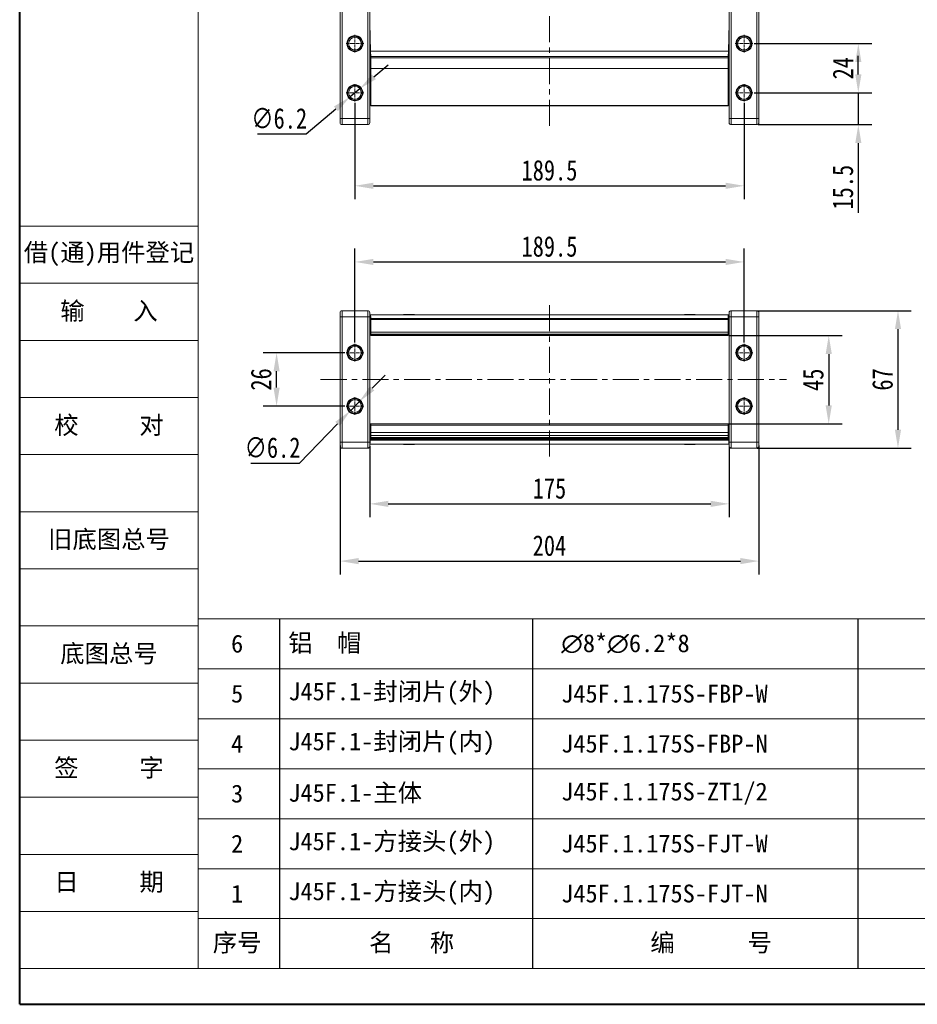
# Model space of a CAD drawing. Header units: millimetres. Extents: x 1995 to 3465, y 709 to 1742.
# Tile 1 of 45: x 1995 to 2432, y 709 to 1189. Entities that reach past the tile are written whole.
import ezdxf

# ---------------------------------------------------------------- set-up
doc = ezdxf.new("R2010")
doc.units = ezdxf.units.MM
doc.linetypes.add('CENTER', pattern=[0.6, 0.375, -0.075, 0.075, -0.075])
doc.linetypes.add('CENTERX2', pattern=[20.32, 12.7, -2.54, 2.54, -2.54])
doc.layers.add('标注线', color=7, linetype='Continuous', lineweight=15)
doc.styles.get("Standard").update_dxf_attribs({"font": '仿宋_GB2312.ttf', "width": 0.8})
doc.styles.add('样式 3.5', font='仿宋_GB2312.ttf')
doc.styles.add('样式 6', font='仿宋_GB2312.ttf')
doc.dimstyles.new('ISO-45.1', dxfattribs={"dimtxt": 10, "dimasz": 9, "dimexe": 6.5, "dimexo": 0.625, "dimgap": 2.5, "dimtad": 1, "dimtoh": 1, "dimdsep": 46, "dimtxsty": 'Standard', "dimcen": 2.5, "dimadec": 0, "dimazin": 0, "dimtfac": 1, "dimtmove": 0, "dimatfit": 3, "dimfxl": 0, "dimarcsym": 0})
doc.dimstyles.new('副本 ISO-45.1', dxfattribs={"dimtxt": 10, "dimasz": 9, "dimexe": 6.5, "dimexo": 0.625, "dimgap": 2.5, "dimtad": 1, "dimdsep": 46, "dimtxsty": 'Standard', "dimcen": 2.5, "dimadec": 0, "dimazin": 0, "dimtfac": 1, "dimtmove": 0, "dimatfit": 3, "dimfxl": 0, "dimarcsym": 0})

# ---------------------------------------------------------------- blocks, each defined once
blk = doc.blocks.new('*D2281')
at = {"color": 0, "lineweight": -2}
for p, q in [((2158.48, 1031.3), (2158.48, 1077.13)), ((2347.98, 1031.3), (2347.98, 1077.13)), ((2167.48, 1070.63), (2338.98, 1070.63))]:
    blk.add_line(p, q, dxfattribs=at)
at = {"color": 0, "lineweight": 9}
for points in [[(2167.48, 1072.13), (2167.48, 1069.13), (2158.48, 1070.63)], [(2338.98, 1072.13), (2338.98, 1069.13), (2347.98, 1070.63)]]:
    blk.add_solid(points, dxfattribs=at)
at = {"layer": 'Defpoints', "color": 0, "lineweight": 9}
for p in [(2347.98, 1070.63), (2158.48, 1030.67), (2347.98, 1030.67)]:
    blk.add_point(p, dxfattribs=at)
at = {"color": 0, "lineweight": 9, "insert": (2253.23, 1078.13), "char_height": 10, "attachment_point": 5}
blk.add_mtext('189.5', dxfattribs=at)
blk = doc.blocks.new('*D2282')
at = {"color": 0, "lineweight": -2}
for p, q in [((2158.48, 1148.11), (2158.48, 1101.22)), ((2347.98, 1148.11), (2347.98, 1101.22)), ((2167.48, 1107.72), (2338.98, 1107.72))]:
    blk.add_line(p, q, dxfattribs=at)
at = {"color": 0, "lineweight": 9}
for points in [[(2167.48, 1109.22), (2167.48, 1106.22), (2158.48, 1107.72)], [(2338.98, 1109.22), (2338.98, 1106.22), (2347.98, 1107.72)]]:
    blk.add_solid(points, dxfattribs=at)
at = {"layer": 'Defpoints', "color": 0, "lineweight": 9}
for p in [(2158.48, 1148.73), (2347.98, 1148.73), (2347.98, 1107.72)]:
    blk.add_point(p, dxfattribs=at)
at = {"color": 0, "lineweight": 9, "insert": (2253.23, 1115.22), "char_height": 10, "attachment_point": 5}
blk.add_mtext('189.5', dxfattribs=at)
blk = doc.blocks.new('*D2283')
at = {"color": 0, "lineweight": -2}
for p, q in [((2403.64, 1162.02), (2403.64, 1171.02)), ((2352.89, 1153.02), (2410.14, 1153.02)), ((2403.64, 1153.02), (2403.64, 1137.52)), ((2354.85, 1137.52), (2410.14, 1137.52)), ((2403.64, 1128.52), (2403.64, 1094.55))]:
    blk.add_line(p, q, dxfattribs=at)
at = {"color": 0, "lineweight": 9}
for points in [[(2402.14, 1162.02), (2405.14, 1162.02), (2403.64, 1153.02)], [(2402.14, 1128.52), (2405.14, 1128.52), (2403.64, 1137.52)]]:
    blk.add_solid(points, dxfattribs=at)
at = {"layer": 'Defpoints', "color": 0, "lineweight": 9}
for p in [(2352.27, 1153.02), (2354.23, 1137.52), (2403.64, 1137.52)]:
    blk.add_point(p, dxfattribs=at)
at = {"color": 0, "lineweight": 9, "insert": (2396.14, 1107.04), "char_height": 10, "attachment_point": 5, "rotation": 90}
blk.add_mtext('15.5', dxfattribs=at)
blk = doc.blocks.new('*D2284')
at = {"color": 0, "lineweight": -2}
for p, q in [((2352.89, 1177.02), (2410.14, 1177.02)), ((2403.64, 1162.02), (2403.64, 1168.02)), ((2352.89, 1153.02), (2410.14, 1153.02))]:
    blk.add_line(p, q, dxfattribs=at)
at = {"color": 0, "lineweight": 9}
for points in [[(2402.14, 1168.02), (2405.14, 1168.02), (2403.64, 1177.02)], [(2402.14, 1162.02), (2405.14, 1162.02), (2403.64, 1153.02)]]:
    blk.add_solid(points, dxfattribs=at)
at = {"layer": 'Defpoints', "color": 0, "lineweight": 9}
for p in [(2352.27, 1177.02), (2403.64, 1177.02), (2352.27, 1153.02)]:
    blk.add_point(p, dxfattribs=at)
at = {"color": 0, "lineweight": 9, "insert": (2396.14, 1165.02), "char_height": 10, "attachment_point": 5, "rotation": 90}
blk.add_mtext('24', dxfattribs=at)
blk = doc.blocks.new('*D2285')
at = {"color": 0, "lineweight": -2}
for p, q in [((2340.9, 1034.77), (2395.73, 1034.77)), ((2389.23, 1025.77), (2389.23, 1000.68)), ((2340.99, 991.68), (2395.73, 991.68))]:
    blk.add_line(p, q, dxfattribs=at)
at = {"color": 0, "lineweight": 9}
for points in [[(2387.73, 1025.77), (2390.73, 1025.77), (2389.23, 1034.77)], [(2387.73, 1000.68), (2390.73, 1000.68), (2389.23, 991.68)]]:
    blk.add_solid(points, dxfattribs=at)
at = {"layer": 'Defpoints', "color": 0, "lineweight": 9}
for p in [(2340.28, 1034.77), (2340.37, 991.68), (2389.23, 991.68)]:
    blk.add_point(p, dxfattribs=at)
at = {"color": 0, "lineweight": 9, "insert": (2381.73, 1013.22), "char_height": 10, "attachment_point": 5, "rotation": 90}
blk.add_mtext('45', dxfattribs=at)
blk = doc.blocks.new('*D2286')
at = {"color": 0, "lineweight": -2}
for p, q in [((2354.42, 1046.88), (2429.45, 1046.88)), ((2422.95, 1037.88), (2422.95, 988.88)), ((2354.42, 979.88), (2429.45, 979.88))]:
    blk.add_line(p, q, dxfattribs=at)
at = {"color": 0, "lineweight": 9}
for points in [[(2421.45, 1037.88), (2424.45, 1037.88), (2422.95, 1046.88)], [(2421.45, 988.88), (2424.45, 988.88), (2422.95, 979.88)]]:
    blk.add_solid(points, dxfattribs=at)
at = {"layer": 'Defpoints', "color": 0, "lineweight": 9}
for p in [(2353.79, 1046.88), (2353.79, 979.88), (2422.95, 979.88)]:
    blk.add_point(p, dxfattribs=at)
at = {"color": 0, "lineweight": 9, "insert": (2415.45, 1013.38), "char_height": 10, "attachment_point": 5, "rotation": 90}
blk.add_mtext('67', dxfattribs=at)
blk = doc.blocks.new('*D2287')
at = {"color": 0, "lineweight": -2}
for p, q in [((2165.73, 980.86), (2165.73, 946.25)), ((2340.73, 980.6), (2340.73, 946.25)), ((2174.73, 952.75), (2331.73, 952.75))]:
    blk.add_line(p, q, dxfattribs=at)
at = {"color": 0, "lineweight": 9}
for points in [[(2174.73, 954.25), (2174.73, 951.25), (2165.73, 952.75)], [(2331.73, 954.25), (2331.73, 951.25), (2340.73, 952.75)]]:
    blk.add_solid(points, dxfattribs=at)
at = {"layer": 'Defpoints', "color": 0, "lineweight": 9}
for p in [(2165.73, 981.49), (2340.73, 981.22), (2340.73, 952.75)]:
    blk.add_point(p, dxfattribs=at)
at = {"color": 0, "lineweight": 9, "insert": (2253.23, 960.25), "char_height": 10, "attachment_point": 5}
blk.add_mtext('175', dxfattribs=at)
blk = doc.blocks.new('*D2288')
at = {"color": 0, "lineweight": -2}
for p, q in [((2151.23, 981.26), (2151.23, 918.37)), ((2355.23, 981.26), (2355.23, 918.37)), ((2160.23, 924.87), (2346.23, 924.87))]:
    blk.add_line(p, q, dxfattribs=at)
at = {"color": 0, "lineweight": 9}
for points in [[(2160.23, 926.37), (2160.23, 923.37), (2151.23, 924.87)], [(2346.23, 926.37), (2346.23, 923.37), (2355.23, 924.87)]]:
    blk.add_solid(points, dxfattribs=at)
at = {"layer": 'Defpoints', "color": 0, "lineweight": 9}
for p in [(2151.23, 981.88), (2355.23, 981.88), (2355.23, 924.87)]:
    blk.add_point(p, dxfattribs=at)
at = {"color": 0, "lineweight": 9, "insert": (2253.23, 932.37), "char_height": 10, "attachment_point": 5}
blk.add_mtext('204', dxfattribs=at)
blk = doc.blocks.new('*D2289')
at = {"color": 0, "lineweight": -2}
for p, q in [((2153.56, 1026.38), (2113.83, 1026.38)), ((2120.33, 1009.38), (2120.33, 1017.38)), ((2153.56, 1000.38), (2113.83, 1000.38))]:
    blk.add_line(p, q, dxfattribs=at)
at = {"color": 0, "lineweight": 9}
for points in [[(2118.83, 1017.38), (2121.83, 1017.38), (2120.33, 1026.38)], [(2118.83, 1009.38), (2121.83, 1009.38), (2120.33, 1000.38)]]:
    blk.add_solid(points, dxfattribs=at)
at = {"layer": 'Defpoints', "color": 0, "lineweight": 9}
for p in [(2120.33, 1026.38), (2154.19, 1026.38), (2154.19, 1000.38)]:
    blk.add_point(p, dxfattribs=at)
at = {"color": 0, "lineweight": 9, "insert": (2112.83, 1013.38), "char_height": 10, "attachment_point": 5, "rotation": 90}
blk.add_mtext('26', dxfattribs=at)
blk = doc.blocks.new('*D2305')
at = {"color": 0, "lineweight": -2}
for p, q in [((2167.73, 1160.82), (2174.61, 1166.62)), ((2160.85, 1155.02), (2156.1, 1151.03)), ((2134.69, 1132.99), (2149.22, 1145.23)), ((2110.99, 1132.99), (2134.69, 1132.99))]:
    blk.add_line(p, q, dxfattribs=at)
at = {"color": 0, "lineweight": 9}
for points in [[(2166.76, 1161.97), (2168.7, 1159.67), (2160.85, 1155.02)], [(2148.25, 1146.38), (2150.19, 1144.08), (2156.1, 1151.03)]]:
    blk.add_solid(points, dxfattribs=at)
at = {"layer": 'Defpoints', "color": 0, "lineweight": 9}
for p in [(2160.85, 1155.02), (2156.1, 1151.03)]:
    blk.add_point(p, dxfattribs=at)
at = {"color": 0, "lineweight": 9, "insert": (2121.59, 1140.49), "char_height": 10, "attachment_point": 5}
blk.add_mtext('∅6.2', dxfattribs=at)
blk = doc.blocks.new('*D2306')
at = {"color": 0, "lineweight": -2}
for p, q in [((2166.91, 1009.06), (2173.19, 1015.51)), ((2160.64, 1002.61), (2156.31, 998.16)), ((2131.45, 972.6), (2150.04, 991.71)), ((2107.75, 972.6), (2131.45, 972.6))]:
    blk.add_line(p, q, dxfattribs=at)
at = {"color": 0, "lineweight": 9}
for points in [[(2165.84, 1010.1), (2167.99, 1008.01), (2160.64, 1002.61)], [(2148.96, 992.76), (2151.11, 990.66), (2156.31, 998.16)]]:
    blk.add_solid(points, dxfattribs=at)
at = {"layer": 'Defpoints', "color": 0, "lineweight": 9}
for p in [(2156.31, 998.16), (2160.64, 1002.61)]:
    blk.add_point(p, dxfattribs=at)
at = {"color": 0, "lineweight": 9, "insert": (2118.35, 980.1), "char_height": 10, "attachment_point": 5}
blk.add_mtext('∅6.2', dxfattribs=at)

msp = doc.modelspace()

# ---------------------------------------------------------------- linework, layer by layer
at = {"color": 7, "lineweight": 40}
for q in [(1995.234, 1741.94), (3456.062, 708.926)]:
    msp.add_line((1995.234, 708.926), q, dxfattribs=at)
at = {"color": 7, "lineweight": 13}
for q in [(2082.188, 1724.549), (2812.602, 726.317)]:
    msp.add_line((2082.188, 726.317), q, dxfattribs=at)
at = {"color": 1, "linetype": 'CENTERX2', "lineweight": 13}
for p, q in [((2253.225, 1136.989), (2253.225, 1247.594)), ((2253.225, 975.876), (2253.225, 1050.891)), ((2141.776, 1013.384), (2368.716, 1013.384))]:
    msp.add_line(p, q, dxfattribs=at)
at = {"color": 7, "linetype": 'Continuous', "lineweight": 15}
for p, q in [((2164.725, 1231.525), (2164.725, 1140.525)), ((2165.725, 1231.525), (2165.725, 1140.525)), ((2340.725, 1140.525), (2340.725, 1231.525)), ((2341.725, 1140.525), (2341.725, 1231.525)), ((2151.225, 1193.065), (2151.225, 1140.525)), ((2152.225, 1140.525), (2152.225, 1193.065)), ((2354.225, 1193.065), (2354.225, 1140.525)), ((2355.225, 1140.525), (2355.225, 1193.065)), ((2166.102, 1173.375), (2165.725, 1186.784)), ((2165.725, 1185.962), (2165.748, 1185.962)), ((2165.727, 1185.462), (2165.725, 1185.484)), ((2165.727, 1185.462), (2165.744, 1185.282)), ((2165.727, 1185.462), (2165.762, 1185.462)), ((2165.744, 1185.282), (2165.777, 1184.929)), ((2165.768, 1185.282), (2165.744, 1185.282)), ((2340.725, 1186.784), (2340.349, 1173.375)), ((2340.673, 1184.929), (2340.706, 1185.282)), ((2340.706, 1185.282), (2340.683, 1185.282)), ((2340.688, 1185.462), (2340.723, 1185.462)), ((2340.702, 1185.962), (2340.725, 1185.962)), ((2340.706, 1185.282), (2340.723, 1185.462)), ((2340.725, 1185.484), (2340.723, 1185.462)), ((2253.225, 1173.375), (2166.102, 1173.375)), ((2166.102, 1173.375), (2166.175, 1170.763)), ((2166.175, 1170.763), (2253.225, 1170.763)), ((2166.175, 1170.017), (2166.175, 1170.763)), ((2340.349, 1173.375), (2253.225, 1173.375)), ((2253.225, 1170.763), (2340.275, 1170.763)), ((2340.275, 1170.763), (2340.349, 1173.375)), ((2340.275, 1170.763), (2340.275, 1170.017)), ((2253.225, 1170.017), (2166.175, 1170.017)), ((2166.175, 1170.017), (2166.175, 1164.916)), ((2340.275, 1170.017), (2253.225, 1170.017)), ((2340.275, 1164.916), (2340.275, 1170.017)), ((2166.175, 1164.916), (2253.225, 1164.916)), ((2166.175, 1164.916), (2166.175, 1146.88)), ((2253.225, 1164.916), (2340.275, 1164.916)), ((2340.275, 1146.88), (2340.275, 1164.916)), ((2166.175, 1146.88), (2253.225, 1146.88)), ((2166.175, 1146.88), (2166.175, 1146.65)), ((2166.175, 1146.65), (2253.225, 1146.65)), ((2253.225, 1146.88), (2340.275, 1146.88)), ((2253.225, 1146.65), (2340.275, 1146.65)), ((2340.275, 1146.65), (2340.275, 1146.88)), ((2151.225, 1140.525), (2152.225, 1140.525)), ((2164.725, 1140.525), (2152.225, 1140.525)), ((2152.225, 1140.525), (2152.225, 1137.525)), ((2152.225, 1137.525), (2164.725, 1137.525)), ((2164.725, 1140.525), (2164.725, 1137.525)), ((2164.725, 1140.525), (2165.725, 1140.525)), ((2340.725, 1140.525), (2341.725, 1140.525)), ((2354.225, 1140.525), (2341.725, 1140.525)), ((2341.725, 1137.525), (2341.725, 1140.525)), ((2341.725, 1137.525), (2354.225, 1137.525)), ((2354.225, 1137.525), (2354.225, 1140.525)), ((2354.225, 1140.525), (2355.225, 1140.525)), ((2152.225, 1046.884), (2152.225, 1043.884)), ((2164.725, 1046.884), (2152.225, 1046.884)), ((2164.725, 1046.884), (2164.725, 1043.884)), ((2341.725, 1043.884), (2341.725, 1046.884)), ((2354.225, 1046.884), (2341.725, 1046.884)), ((2354.225, 1043.884), (2354.225, 1046.884)), ((2152.225, 1043.884), (2151.225, 1043.884)), ((2151.225, 1043.884), (2151.225, 982.884)), ((2152.225, 982.884), (2152.225, 1043.884)), ((2152.225, 1043.884), (2164.725, 1043.884)), ((2165.725, 1043.884), (2164.725, 1043.884)), ((2164.725, 1043.884), (2164.725, 982.884)), ((2166.102, 1044.884), (2165.725, 1044.884)), ((2165.725, 1043.884), (2165.725, 982.884)), ((2166.102, 1042.884), (2165.725, 1042.884)), ((2165.725, 1041.884), (2166.13, 1041.884)), ((2253.225, 1044.884), (2166.102, 1044.884)), ((2166.175, 1043.092), (2253.225, 1043.092)), ((2166.175, 1042.581), (2166.175, 1043.092)), ((2166.175, 1042.581), (2253.225, 1042.581)), ((2166.175, 1042.581), (2166.175, 1036.345)), ((2182.2, 1044.884), (2182.2, 1045.034)), ((2182.2, 1045.034), (2183.328, 1045.034)), ((2183.328, 1045.034), (2183.328, 1044.884)), ((2183.356, 1045.034), (2183.328, 1045.034)), ((2183.356, 1044.884), (2183.356, 1045.034)), ((2183.356, 1045.034), (2183.712, 1045.034)), ((2183.712, 1044.884), (2183.712, 1045.034)), ((2183.712, 1045.034), (2184.953, 1045.034)), ((2184.953, 1045.034), (2184.953, 1044.884)), ((2185.304, 1045.034), (2184.953, 1045.034)), ((2185.304, 1044.884), (2185.304, 1045.034)), ((2185.304, 1045.034), (2187.36, 1045.034)), ((2187.36, 1045.034), (2187.36, 1044.884)), ((2187.539, 1045.034), (2187.36, 1045.034)), ((2187.539, 1044.884), (2187.539, 1045.034)), ((2340.349, 1044.884), (2253.225, 1044.884)), ((2253.225, 1043.092), (2340.275, 1043.092)), ((2253.225, 1042.581), (2340.275, 1042.581)), ((2318.911, 1045.034), (2318.911, 1044.884)), ((2319.091, 1045.034), (2318.911, 1045.034)), ((2319.091, 1044.884), (2319.091, 1045.034)), ((2319.091, 1045.034), (2321.147, 1045.034)), ((2321.147, 1045.034), (2321.147, 1044.884)), ((2321.498, 1045.034), (2321.147, 1045.034)), ((2321.498, 1044.884), (2321.498, 1045.034)), ((2321.498, 1045.034), (2322.739, 1045.034)), ((2322.739, 1044.884), (2322.739, 1045.034)), ((2322.739, 1045.034), (2323.095, 1045.034)), ((2323.095, 1045.034), (2323.095, 1044.884)), ((2323.122, 1045.034), (2323.095, 1045.034)), ((2323.122, 1044.884), (2323.122, 1045.034)), ((2323.122, 1045.034), (2324.251, 1045.034)), ((2324.251, 1044.884), (2324.251, 1045.034)), ((2340.275, 1043.092), (2340.275, 1042.581)), ((2340.275, 1036.345), (2340.275, 1042.581)), ((2340.321, 1041.884), (2340.725, 1041.884)), ((2340.725, 1044.884), (2340.349, 1044.884)), ((2340.725, 1042.884), (2340.349, 1042.884)), ((2340.725, 1043.884), (2341.725, 1043.884)), ((2340.725, 982.884), (2340.725, 1043.884)), ((2341.725, 1043.884), (2354.225, 1043.884)), ((2341.725, 982.884), (2341.725, 1043.884)), ((2354.225, 1043.884), (2355.225, 1043.884)), ((2354.225, 1043.884), (2354.225, 982.884)), ((2355.225, 982.884), (2355.225, 1043.884)), ((2166.078, 1037.384), (2165.725, 1039.384)), ((2165.725, 1038.884), (2165.813, 1038.884)), ((2165.725, 1037.884), (2165.99, 1037.884)), ((2166.078, 1037.384), (2165.725, 1037.384)), ((2166.078, 1037.384), (2166.175, 1036.832)), ((2166.175, 1037.384), (2166.078, 1037.384)), ((2166.175, 1036.345), (2253.225, 1036.345)), ((2166.175, 1036.345), (2166.175, 1035.501)), ((2253.225, 1036.345), (2340.275, 1036.345)), ((2340.275, 1036.832), (2340.373, 1037.384)), ((2340.373, 1037.384), (2340.275, 1037.384)), ((2340.275, 1035.501), (2340.275, 1036.345)), ((2340.725, 1039.384), (2340.373, 1037.384)), ((2340.725, 1037.384), (2340.373, 1037.384)), ((2340.461, 1037.884), (2340.725, 1037.884)), ((2340.637, 1038.884), (2340.725, 1038.884)), ((2165.725, 1035.884), (2166.175, 1035.884)), ((2166.175, 1035.501), (2253.225, 1035.501)), ((2166.175, 1035.501), (2166.175, 1035.109)), ((2253.225, 1035.109), (2166.175, 1035.109)), ((2166.175, 1035.109), (2166.175, 1034.766)), ((2166.175, 1034.766), (2253.225, 1034.766)), ((2253.225, 1035.501), (2340.275, 1035.501)), ((2340.275, 1035.109), (2253.225, 1035.109)), ((2253.225, 1034.766), (2340.275, 1034.766)), ((2340.725, 1035.884), (2340.275, 1035.884)), ((2340.275, 1035.109), (2340.275, 1035.501)), ((2340.275, 1034.766), (2340.275, 1035.109)), ((2165.725, 990.884), (2165.869, 990.884)), ((2165.725, 989.384), (2165.767, 989.384)), ((2165.752, 988.884), (2165.725, 988.884)), ((2165.727, 984.361), (2165.744, 988.25)), ((2253.225, 991.684), (2166.082, 991.684)), ((2166.175, 991.542), (2166.175, 991.039)), ((2166.175, 991.039), (2253.225, 991.039)), ((2166.175, 991.039), (2166.175, 987.476)), ((2340.369, 991.684), (2253.225, 991.684)), ((2253.225, 991.039), (2340.275, 991.039)), ((2340.275, 991.039), (2340.275, 991.542)), ((2340.275, 987.476), (2340.275, 991.039)), ((2340.725, 990.884), (2340.581, 990.884)), ((2340.684, 989.384), (2340.725, 989.384)), ((2340.725, 988.884), (2340.698, 988.884)), ((2340.706, 988.25), (2340.723, 984.361)), ((2165.743, 987.884), (2165.725, 987.884)), ((2165.741, 987.472), (2165.725, 987.384)), ((2165.73, 984.884), (2165.725, 984.884)), ((2165.932, 988.158), (2165.913, 983.791)), ((2253.225, 983.791), (2165.913, 983.791)), ((2166.175, 988.158), (2165.932, 988.158)), ((2253.225, 987.476), (2166.175, 987.476)), ((2166.175, 987.476), (2166.175, 986.044)), ((2166.175, 986.044), (2166.175, 985.137)), ((2166.175, 986.044), (2253.225, 986.044)), ((2166.175, 985.137), (2253.225, 985.137)), ((2166.175, 984.573), (2166.175, 985.137)), ((2253.225, 984.573), (2166.175, 984.573)), ((2166.175, 984.573), (2166.175, 984.075)), ((2253.225, 984.075), (2166.175, 984.075)), ((2166.175, 984.075), (2166.175, 983.865)), ((2166.175, 983.865), (2253.225, 983.865)), ((2166.175, 983.865), (2166.175, 983.834)), ((2166.175, 983.834), (2253.225, 983.834)), ((2340.275, 987.476), (2253.225, 987.476)), ((2253.225, 986.044), (2340.275, 986.044)), ((2253.225, 985.137), (2340.275, 985.137)), ((2340.275, 984.573), (2253.225, 984.573)), ((2340.275, 984.075), (2253.225, 984.075)), ((2253.225, 983.865), (2340.275, 983.865)), ((2253.225, 983.834), (2340.275, 983.834)), ((2340.538, 983.791), (2253.225, 983.791)), ((2340.519, 988.158), (2340.275, 988.158)), ((2340.275, 986.044), (2340.275, 987.476)), ((2340.275, 985.137), (2340.275, 986.044)), ((2340.275, 985.137), (2340.275, 984.573)), ((2340.275, 984.075), (2340.275, 984.573)), ((2340.275, 983.865), (2340.275, 984.075)), ((2340.275, 983.834), (2340.275, 983.865)), ((2340.538, 983.791), (2340.519, 988.158)), ((2340.725, 987.884), (2340.708, 987.884)), ((2340.71, 987.472), (2340.725, 987.384)), ((2340.725, 984.884), (2340.721, 984.884)), ((2152.225, 982.884), (2151.225, 982.884)), ((2152.225, 982.884), (2152.225, 979.884)), ((2164.725, 982.884), (2152.225, 982.884)), ((2152.225, 979.884), (2164.725, 979.884)), ((2164.725, 982.884), (2164.725, 979.884)), ((2165.725, 982.884), (2164.725, 982.884)), ((2165.725, 981.884), (2253.225, 981.884)), ((2182.2, 981.884), (2182.2, 981.734)), ((2183.328, 981.734), (2182.2, 981.734)), ((2183.328, 981.884), (2183.328, 981.734)), ((2183.328, 981.734), (2183.356, 981.734)), ((2183.356, 981.734), (2183.356, 981.884)), ((2183.712, 981.734), (2183.356, 981.734)), ((2183.712, 981.884), (2183.712, 981.734)), ((2184.953, 981.734), (2183.712, 981.734)), ((2184.953, 981.884), (2184.953, 981.734)), ((2184.953, 981.734), (2185.304, 981.734)), ((2185.304, 981.734), (2185.304, 981.884)), ((2187.36, 981.734), (2185.304, 981.734)), ((2187.36, 981.884), (2187.36, 981.734)), ((2187.36, 981.734), (2187.539, 981.734)), ((2187.539, 981.734), (2187.539, 981.884)), ((2253.225, 981.884), (2340.725, 981.884)), ((2318.911, 981.884), (2318.911, 981.734)), ((2318.911, 981.734), (2319.091, 981.734)), ((2319.091, 981.734), (2319.091, 981.884)), ((2321.147, 981.734), (2319.091, 981.734)), ((2321.147, 981.884), (2321.147, 981.734)), ((2321.147, 981.734), (2321.498, 981.734)), ((2321.498, 981.734), (2321.498, 981.884)), ((2322.739, 981.734), (2321.498, 981.734)), ((2322.739, 981.884), (2322.739, 981.734)), ((2323.095, 981.734), (2322.739, 981.734)), ((2323.095, 981.884), (2323.095, 981.734)), ((2323.095, 981.734), (2323.122, 981.734)), ((2323.122, 981.734), (2323.122, 981.884)), ((2324.251, 981.734), (2323.122, 981.734)), ((2324.251, 981.884), (2324.251, 981.734)), ((2340.725, 982.884), (2341.725, 982.884)), ((2341.725, 979.884), (2341.725, 982.884)), ((2354.225, 982.884), (2341.725, 982.884)), ((2341.725, 979.884), (2354.225, 979.884)), ((2354.225, 979.884), (2354.225, 982.884)), ((2354.225, 982.884), (2355.225, 982.884))]:
    msp.add_line(p, q, dxfattribs=at)
at = {"color": 1, "linetype": 'CENTER', "lineweight": 9, "ltscale": 3.9624}
for p, q in [((2158.475, 1172.735), (2158.475, 1181.315)), ((2347.975, 1172.735), (2347.975, 1181.315)), ((2154.185, 1177.025), (2162.765, 1177.025)), ((2343.685, 1177.025), (2352.265, 1177.025)), ((2158.475, 1148.735), (2158.475, 1157.315)), ((2347.975, 1148.735), (2347.975, 1157.315)), ((2154.185, 1153.025), (2162.765, 1153.025)), ((2343.685, 1153.025), (2352.265, 1153.025)), ((2158.475, 1022.094), (2158.475, 1030.674)), ((2347.975, 1022.094), (2347.975, 1030.674)), ((2154.185, 1026.384), (2162.765, 1026.384)), ((2343.685, 1026.384), (2352.265, 1026.384)), ((2158.475, 996.094), (2158.475, 1004.674)), ((2347.975, 996.094), (2347.975, 1004.674)), ((2154.185, 1000.384), (2162.765, 1000.384)), ((2343.685, 1000.384), (2352.265, 1000.384))]:
    msp.add_line(p, q, dxfattribs=at)
at = {"color": 7, "lineweight": 15}
for p, q in [((1995.234, 1088.046), (2082.188, 1088.046)), ((1995.234, 1060.22), (2082.188, 1060.22)), ((1995.234, 1032.395), (2082.188, 1032.395)), ((1995.234, 1004.57), (2082.188, 1004.57)), ((1995.234, 976.744), (2082.188, 976.744)), ((1995.234, 948.919), (2082.188, 948.919)), ((1995.234, 921.094), (2082.188, 921.094)), ((1995.234, 893.269), (2082.188, 893.269)), ((2082.188, 896.747), (2659.51, 896.747)), ((2082.188, 872.4), (2659.51, 872.4)), ((1995.234, 865.443), (2082.188, 865.443)), ((2082.188, 848.052), (2659.51, 848.052)), ((1995.234, 837.618), (2082.188, 837.618)), ((2082.188, 823.705), (2659.51, 823.705)), ((1995.234, 809.793), (2082.188, 809.793)), ((2082.188, 799.358), (2659.51, 799.358)), ((1995.234, 781.967), (2082.188, 781.967)), ((2082.188, 775.011), (2659.51, 775.011)), ((1995.234, 754.142), (2082.188, 754.142)), ((2082.188, 750.664), (2812.602, 750.664)), ((1995.234, 726.317), (2082.188, 726.317))]:
    msp.add_line(p, q, dxfattribs=at)
at = {"color": 7}
for p, q in [((2121.788, 896.747), (2121.788, 726.317)), ((2245.027, 896.747), (2245.027, 726.317)), ((2403.557, 726.317), (2403.557, 896.747))]:
    msp.add_line(p, q, dxfattribs=at)
at = {"color": 7, "linetype": 'Continuous', "lineweight": 15}
for centre, radius in [((2158.475, 1177.025), 3.9), ((2347.975, 1177.025), 3.9), ((2158.475, 1177.025), 3.1), ((2347.975, 1177.025), 3.1), ((2158.475, 1153.025), 3.9), ((2347.975, 1153.025), 3.9), ((2158.475, 1153.025), 3.1), ((2347.975, 1153.025), 3.1), ((2158.475, 1026.384), 3.9), ((2158.475, 1026.384), 3.1), ((2347.975, 1026.384), 3.9), ((2347.975, 1026.384), 3.1), ((2158.475, 1000.384), 3.9), ((2158.475, 1000.384), 3.1), ((2347.975, 1000.384), 3.9), ((2347.975, 1000.384), 3.1)]:
    msp.add_circle(centre, radius, dxfattribs=at)
for centre, start, end in [((2152.225, 1138.525), 180, 270), ((2164.725, 1138.525), 270, 0), ((2341.725, 1138.525), 180, 270), ((2354.225, 1138.525), 270, 0), ((2152.225, 1045.884), 90, 180), ((2164.725, 1045.884), 0, 90), ((2341.725, 1045.884), 90, 180), ((2354.225, 1045.884), 0, 90), ((2152.225, 980.884), 180, 270), ((2164.725, 980.884), 270, 0), ((2341.725, 980.884), 180, 270), ((2354.225, 980.884), 270, 0)]:
    msp.add_arc(centre, 1, start, end, dxfattribs=at)
for centre, major_axis, ratio, start_param, end_param in [((2166.102, 1042.084), (0, 2.8), 0.0280881, 5.08096, 6.2831853), ((2166.102, 1042.084), (0, 0.8), 0.0280881, 5.08096, 6.2831853), ((2166.196, 1043.381), (0, 2.8), 0.0280881, 1.9393673, 2.8720752), ((2340.349, 1042.084), (0, 2.8), 0.0280881, 0, 1.2022253), ((2340.254, 1043.381), (0, 2.8), 0.0280881, 3.4111101, 4.343818), ((2340.349, 1042.084), (0, 0.8), 0.0280881, 0, 1.2022253), ((2166.082, 988.084), (0, 3.6), 0.0937783, 6.0016292, 7.8077197), ((2166.082, 988.084), (0, 1.6), 0.0937783, 5.6078432, 7.8077197), ((2340.369, 988.084), (0, 3.6), 0.0937783, 4.7586509, 6.5647414), ((2340.369, 988.084), (0, 1.6), 0.0937783, 4.7586509, 6.9585274), ((2165.681, 984.384), (0, 0.5), 0.0937783, 4.4104983, 4.666127), ((2165.725, 983.884), (0, 2), 0.0937783, 3.1415927, 4.666127), ((2340.725, 983.884), (0, 2), 0.0937783, 1.6170583, 3.1415927), ((2340.77, 984.384), (0, 0.5), 0.0937783, 1.6170583, 1.872687)]:
    msp.add_ellipse(centre, major_axis=major_axis, ratio=ratio, start_param=start_param, end_param=end_param, dxfattribs=at)
for points, knots in [([(2158.475, 1173.425), (2158.023, 1173.473), (2157.324, 1173.548), (2156.485, 1173.996), (2155.913, 1174.461), (2155.444, 1175.034), (2155.01, 1175.873), (2154.788, 1177.025), (2155.01, 1178.176), (2155.444, 1179.015), (2155.912, 1179.588), (2156.484, 1180.053), (2157.324, 1180.502), (2158.023, 1180.576), (2158.475, 1180.625)], [0, 0, 0, 0, 0.1197215, 0.184837, 0.25, 0.3151155, 0.3802785, 0.5, 0.6197215, 0.684837, 0.75, 0.8151155, 0.8802785, 1, 1, 1, 1]), ([(2158.475, 1180.625), (2158.928, 1180.576), (2159.627, 1180.502), (2160.466, 1180.054), (2161.038, 1179.588), (2161.506, 1179.016), (2161.94, 1178.177), (2162.163, 1177.025), (2161.94, 1175.873), (2161.506, 1175.034), (2161.038, 1174.461), (2160.466, 1173.996), (2159.627, 1173.548), (2158.928, 1173.473), (2158.475, 1173.425)], [0, 0, 0, 0, 0.1197215, 0.184837, 0.25, 0.3151155, 0.3802785, 0.5, 0.6197215, 0.684837, 0.75, 0.8151155, 0.8802785, 1, 1, 1, 1]), ([(2347.975, 1173.425), (2347.523, 1173.473), (2346.824, 1173.548), (2345.985, 1173.996), (2345.413, 1174.461), (2344.944, 1175.034), (2344.51, 1175.873), (2344.288, 1177.025), (2344.51, 1178.176), (2344.944, 1179.015), (2345.412, 1179.588), (2345.984, 1180.053), (2346.824, 1180.502), (2347.523, 1180.576), (2347.975, 1180.625)], [0, 0, 0, 0, 0.1197215, 0.184837, 0.25, 0.3151155, 0.3802785, 0.5, 0.6197215, 0.684837, 0.75, 0.8151155, 0.8802785, 1, 1, 1, 1]), ([(2347.975, 1180.625), (2348.428, 1180.576), (2349.127, 1180.502), (2349.966, 1180.054), (2350.538, 1179.588), (2351.006, 1179.016), (2351.44, 1178.177), (2351.663, 1177.025), (2351.44, 1175.873), (2351.006, 1175.034), (2350.538, 1174.461), (2349.966, 1173.996), (2349.127, 1173.548), (2348.428, 1173.473), (2347.975, 1173.425)], [0, 0, 0, 0, 0.1197215, 0.184837, 0.25, 0.3151155, 0.3802785, 0.5, 0.6197215, 0.684837, 0.75, 0.8151155, 0.8802785, 1, 1, 1, 1]), ([(2158.475, 1149.425), (2158.023, 1149.473), (2157.324, 1149.548), (2156.485, 1149.996), (2155.913, 1150.461), (2155.444, 1151.034), (2155.01, 1151.873), (2154.788, 1153.025), (2155.01, 1154.176), (2155.444, 1155.015), (2155.912, 1155.588), (2156.484, 1156.053), (2157.324, 1156.502), (2158.023, 1156.576), (2158.475, 1156.625)], [0, 0, 0, 0, 0.1197215, 0.184837, 0.25, 0.3151155, 0.3802785, 0.5, 0.6197215, 0.684837, 0.75, 0.8151155, 0.8802785, 1, 1, 1, 1]), ([(2158.475, 1156.625), (2158.928, 1156.576), (2159.627, 1156.502), (2160.466, 1156.054), (2161.038, 1155.588), (2161.506, 1155.016), (2161.94, 1154.177), (2162.163, 1153.025), (2161.94, 1151.873), (2161.506, 1151.034), (2161.038, 1150.461), (2160.466, 1149.996), (2159.627, 1149.548), (2158.928, 1149.473), (2158.475, 1149.425)], [0, 0, 0, 0, 0.1197215, 0.184837, 0.25, 0.3151155, 0.3802785, 0.5, 0.6197215, 0.684837, 0.75, 0.8151155, 0.8802785, 1, 1, 1, 1]), ([(2347.975, 1149.425), (2347.523, 1149.473), (2346.824, 1149.548), (2345.985, 1149.996), (2345.413, 1150.461), (2344.944, 1151.034), (2344.51, 1151.873), (2344.288, 1153.025), (2344.51, 1154.176), (2344.944, 1155.015), (2345.412, 1155.588), (2345.984, 1156.053), (2346.824, 1156.502), (2347.523, 1156.576), (2347.975, 1156.625)], [0, 0, 0, 0, 0.1197215, 0.184837, 0.25, 0.3151155, 0.3802785, 0.5, 0.6197215, 0.684837, 0.75, 0.8151155, 0.8802785, 1, 1, 1, 1]), ([(2347.975, 1156.625), (2348.428, 1156.576), (2349.127, 1156.502), (2349.966, 1156.054), (2350.538, 1155.588), (2351.006, 1155.016), (2351.44, 1154.177), (2351.663, 1153.025), (2351.44, 1151.873), (2351.006, 1151.034), (2350.538, 1150.461), (2349.966, 1149.996), (2349.127, 1149.548), (2348.428, 1149.473), (2347.975, 1149.425)], [0, 0, 0, 0, 0.1197215, 0.184837, 0.25, 0.3151155, 0.3802785, 0.5, 0.6197215, 0.684837, 0.75, 0.8151155, 0.8802785, 1, 1, 1, 1]), ([(2151.225, 1140.525), (2151.225, 1140.273), (2151.225, 1139.885), (2151.225, 1139.419), (2151.225, 1139.1), (2151.225, 1138.842), (2151.225, 1138.593), (2151.225, 1138.552), (2151.225, 1138.525)], [0, 0, 0, 0, 0.23944295, 0.36980709, 0.50000008, 0.63036414, 0.76055705, 1, 1, 1, 1]), ([(2165.725, 1140.525), (2165.725, 1140.273), (2165.725, 1139.885), (2165.725, 1139.419), (2165.725, 1139.101), (2165.725, 1138.842), (2165.725, 1138.593), (2165.725, 1138.552), (2165.725, 1138.525)], [0, 0, 0, 0, 0.2394429, 0.3696359, 0.4999999, 0.6301929, 0.7605571, 1, 1, 1, 1]), ([(2340.725, 1138.525), (2340.725, 1138.552), (2340.725, 1138.593), (2340.725, 1138.842), (2340.725, 1139.1), (2340.725, 1139.419), (2340.725, 1139.885), (2340.725, 1140.273), (2340.725, 1140.525)], [0, 0, 0, 0, 0.2394429, 0.3696359, 0.4999999, 0.6301929, 0.7605571, 1, 1, 1, 1]), ([(2355.225, 1138.525), (2355.225, 1138.552), (2355.225, 1138.593), (2355.225, 1138.842), (2355.225, 1139.101), (2355.225, 1139.419), (2355.225, 1139.885), (2355.225, 1140.273), (2355.225, 1140.525)], [0, 0, 0, 0, 0.2394429, 0.3698071, 0.5000001, 0.6303641, 0.7605571, 1, 1, 1, 1]), ([(2151.225, 1045.884), (2151.225, 1045.857), (2151.225, 1045.815), (2151.225, 1045.566), (2151.225, 1045.308), (2151.225, 1044.99), (2151.225, 1044.523), (2151.225, 1044.135), (2151.225, 1043.884)], [0, 0, 0, 0, 0.23944295, 0.36980709, 0.50000008, 0.63036414, 0.76055705, 1, 1, 1, 1]), ([(2165.725, 1045.884), (2165.725, 1045.857), (2165.725, 1045.815), (2165.725, 1045.566), (2165.725, 1045.308), (2165.725, 1044.99), (2165.725, 1044.524), (2165.725, 1044.135), (2165.725, 1043.884)], [0, 0, 0, 0, 0.2394429, 0.3696359, 0.4999999, 0.6301929, 0.7605571, 1, 1, 1, 1]), ([(2340.725, 1043.884), (2340.725, 1044.135), (2340.725, 1044.523), (2340.725, 1044.99), (2340.725, 1045.308), (2340.725, 1045.566), (2340.725, 1045.815), (2340.725, 1045.857), (2340.725, 1045.884)], [0, 0, 0, 0, 0.2394429, 0.3696359, 0.4999999, 0.6301929, 0.7605571, 1, 1, 1, 1]), ([(2355.225, 1043.884), (2355.225, 1044.135), (2355.225, 1044.524), (2355.225, 1044.99), (2355.225, 1045.308), (2355.225, 1045.566), (2355.225, 1045.815), (2355.225, 1045.857), (2355.225, 1045.884)], [0, 0, 0, 0, 0.2394429, 0.3698071, 0.5000001, 0.6303641, 0.7605571, 1, 1, 1, 1]), ([(2154.875, 1026.384), (2154.924, 1026.836), (2154.998, 1027.535), (2155.447, 1028.374), (2155.912, 1028.946), (2156.485, 1029.415), (2157.324, 1029.849), (2158.475, 1030.071), (2159.627, 1029.849), (2160.466, 1029.415), (2161.039, 1028.947), (2161.504, 1028.375), (2161.952, 1027.535), (2162.027, 1026.836), (2162.075, 1026.384)], [0, 0, 0, 0, 0.1197215, 0.184837, 0.25, 0.3151155, 0.3802785, 0.5, 0.6197215, 0.684837, 0.75, 0.8151155, 0.8802785, 1, 1, 1, 1]), ([(2344.375, 1026.384), (2344.424, 1026.836), (2344.498, 1027.535), (2344.947, 1028.374), (2345.412, 1028.946), (2345.985, 1029.415), (2346.824, 1029.849), (2347.975, 1030.071), (2349.127, 1029.849), (2349.966, 1029.415), (2350.539, 1028.947), (2351.004, 1028.375), (2351.452, 1027.535), (2351.527, 1026.836), (2351.575, 1026.384)], [0, 0, 0, 0, 0.1197215, 0.184837, 0.25, 0.3151155, 0.3802785, 0.5, 0.6197215, 0.684837, 0.75, 0.8151155, 0.8802785, 1, 1, 1, 1]), ([(2162.075, 1026.384), (2162.027, 1025.931), (2161.952, 1025.232), (2161.504, 1024.393), (2161.039, 1023.821), (2160.466, 1023.353), (2159.627, 1022.919), (2158.475, 1022.696), (2157.324, 1022.919), (2156.485, 1023.353), (2155.912, 1023.821), (2155.447, 1024.393), (2154.998, 1025.232), (2154.924, 1025.931), (2154.875, 1026.384)], [0, 0, 0, 0, 0.1197215, 0.184837, 0.25, 0.3151155, 0.3802785, 0.5, 0.6197215, 0.684837, 0.75, 0.8151155, 0.8802785, 1, 1, 1, 1]), ([(2351.575, 1026.384), (2351.527, 1025.931), (2351.452, 1025.232), (2351.004, 1024.393), (2350.539, 1023.821), (2349.966, 1023.353), (2349.127, 1022.919), (2347.975, 1022.696), (2346.824, 1022.919), (2345.985, 1023.353), (2345.412, 1023.821), (2344.947, 1024.393), (2344.498, 1025.232), (2344.424, 1025.931), (2344.375, 1026.384)], [0, 0, 0, 0, 0.1197215, 0.184837, 0.25, 0.3151155, 0.3802785, 0.5, 0.6197215, 0.684837, 0.75, 0.8151155, 0.8802785, 1, 1, 1, 1]), ([(2154.875, 1000.384), (2154.924, 1000.836), (2154.998, 1001.535), (2155.447, 1002.374), (2155.912, 1002.946), (2156.485, 1003.415), (2157.324, 1003.849), (2158.475, 1004.071), (2159.627, 1003.849), (2160.466, 1003.415), (2161.039, 1002.947), (2161.504, 1002.375), (2161.952, 1001.535), (2162.027, 1000.836), (2162.075, 1000.384)], [0, 0, 0, 0, 0.1197215, 0.184837, 0.25, 0.3151155, 0.3802785, 0.5, 0.6197215, 0.684837, 0.75, 0.8151155, 0.8802785, 1, 1, 1, 1]), ([(2344.375, 1000.384), (2344.424, 1000.836), (2344.498, 1001.535), (2344.947, 1002.374), (2345.412, 1002.946), (2345.985, 1003.415), (2346.824, 1003.849), (2347.975, 1004.071), (2349.127, 1003.849), (2349.966, 1003.415), (2350.539, 1002.947), (2351.004, 1002.375), (2351.452, 1001.535), (2351.527, 1000.836), (2351.575, 1000.384)], [0, 0, 0, 0, 0.1197215, 0.184837, 0.25, 0.3151155, 0.3802785, 0.5, 0.6197215, 0.684837, 0.75, 0.8151155, 0.8802785, 1, 1, 1, 1]), ([(2162.075, 1000.384), (2162.027, 999.931), (2161.952, 999.232), (2161.504, 998.393), (2161.039, 997.821), (2160.466, 997.353), (2159.627, 996.919), (2158.475, 996.696), (2157.324, 996.919), (2156.485, 997.353), (2155.912, 997.821), (2155.447, 998.393), (2154.998, 999.232), (2154.924, 999.931), (2154.875, 1000.384)], [0, 0, 0, 0, 0.1197215, 0.184837, 0.25, 0.3151155, 0.3802785, 0.5, 0.6197215, 0.684837, 0.75, 0.8151155, 0.8802785, 1, 1, 1, 1]), ([(2351.575, 1000.384), (2351.527, 999.931), (2351.452, 999.232), (2351.004, 998.393), (2350.539, 997.821), (2349.966, 997.353), (2349.127, 996.919), (2347.975, 996.696), (2346.824, 996.919), (2345.985, 997.353), (2345.412, 997.821), (2344.947, 998.393), (2344.498, 999.232), (2344.424, 999.931), (2344.375, 1000.384)], [0, 0, 0, 0, 0.1197215, 0.184837, 0.25, 0.3151155, 0.3802785, 0.5, 0.6197215, 0.684837, 0.75, 0.8151155, 0.8802785, 1, 1, 1, 1]), ([(2151.225, 982.884), (2151.225, 982.632), (2151.225, 982.244), (2151.225, 981.778), (2151.225, 981.459), (2151.225, 981.201), (2151.225, 980.952), (2151.225, 980.911), (2151.225, 980.884)], [0, 0, 0, 0, 0.2394429, 0.3698071, 0.5000001, 0.6303641, 0.7605571, 1, 1, 1, 1]), ([(2165.725, 982.884), (2165.725, 982.632), (2165.725, 982.244), (2165.725, 981.778), (2165.725, 981.46), (2165.725, 981.201), (2165.725, 980.952), (2165.725, 980.911), (2165.725, 980.884)], [0, 0, 0, 0, 0.2394429, 0.3696359, 0.4999999, 0.6301929, 0.7605571, 1, 1, 1, 1]), ([(2340.725, 980.884), (2340.725, 980.911), (2340.725, 980.952), (2340.725, 981.201), (2340.725, 981.459), (2340.725, 981.778), (2340.725, 982.244), (2340.725, 982.632), (2340.725, 982.884)], [0, 0, 0, 0, 0.23944295, 0.36963586, 0.49999992, 0.63019291, 0.76055705, 1, 1, 1, 1]), ([(2355.225, 980.884), (2355.225, 980.911), (2355.225, 980.952), (2355.225, 981.201), (2355.225, 981.46), (2355.225, 981.778), (2355.225, 982.244), (2355.225, 982.632), (2355.225, 982.884)], [0, 0, 0, 0, 0.23944295, 0.36980709, 0.50000008, 0.63036414, 0.76055705, 1, 1, 1, 1])]:
    msp.add_open_spline(points, degree=3, knots=knots, dxfattribs=at)

# ---------------------------------------------------------------- texts
at = {"color": 7, "linetype": 'CENTER', "lineweight": 18, "char_height": 8.6954, "width": 86.95403, "attachment_point": 5, "style": '样式 3.5'}
for s, insert in [('{\\fSimSun|b0|i0|c134|p2;借}({\\fSimSun|b0|i0|c134|p2;通}){\\fSimSun|b0|i0|c134|p2;用件登记}', (2038.711, 1074.133)), ('\\f宋体|b0|i0|c134|p2;校     对', (2038.711, 990.657)), ('\\f宋体|b0|i0|c134|p2;旧底图总号', (2038.711, 935.006)), ('\\f宋体|b0|i0|c134|p2;底图总号', (2038.711, 879.356)), ('\\f宋体|b0|i0|c134|p2;签     字', (2038.711, 823.705)), ('\\f宋体|b0|i0|c134|p2;日     期', (2038.711, 768.055))]:
    msp.add_mtext(s, dxfattribs=dict(at, insert=insert))
at = {"color": 7, "lineweight": 18, "insert": (2038.711, 1046.308), "char_height": 8.6954, "width": 86.95403, "attachment_point": 5, "style": '样式 3.5'}
msp.add_mtext('{\\fSimSun|b0|i0|c134|p2;输    入}', dxfattribs=at)
at = {"layer": '标注线', "color": 7, "lineweight": 18, "char_height": 6.26069, "style": '样式 6'}
for s, insert, width, attachment_point in [('{\\H1.389x;6}', (2101.134, 884.573), 41.73793, 5), ('{\\H1.389x;铝  帽}', (2126.042, 884.573), 156.50043, 4), ('{\\fISOCPEUR|b0|i0|c0|p34;\\H1.389x;∅\\fFangSong_GB2312|b0|i0|c134|p49;8*\\fISOCPEUR|b0|i0|c0|p34;∅\\fFangSong_GB2312|b0|i0|c134|p49;6.2*8}', (2258.932, 884.573), 120.34268, 4), ('{\\H1.389x;5}', (2101.134, 860.226), 41.73793, 5), ('{\\H1.389x;J45F.1-封闭片(外)}', (2126.042, 860.226), 156.50043, 4), ('{\\H1.389x;J45F.1.175S-FBP-W}', (2258.932, 860.226), 120.34268, 4), ('{\\H1.389x;4}', (2101.134, 835.879), 41.73793, 5), ('{\\H1.389x;J45F.1-封闭片(内)}', (2126.042, 835.879), 156.50043, 4), ('{\\H1.389x;J45F.1.175S-FBP-N}', (2258.932, 835.879), 120.34268, 4), ('{\\H1.389x;3}', (2101.134, 811.532), 41.73793, 5), ('{\\H1.389x;J45F.1-主体}', (2126.042, 811.532), 120.44766, 4), ('{\\H1.389x;J45F.1.175S-ZT1/2}', (2258.932, 811.532), 120.34268, 4), ('{\\H1.389x;2}', (2101.134, 787.185), 41.73793, 5), ('{\\H1.389x;J45F.1-方接头(外)}', (2126.042, 787.185), 156.50043, 4), ('{\\H1.389x;J45F.1.175S-FJT-W}', (2258.932, 787.185), 120.34268, 4), ('{\\H1.389x;J45F.1-方接头(内)}', (2126.042, 762.838), 148.44796, 4), ('{\\H1.389x;1}', (2101.134, 762.838), 41.73793, 5), ('{\\H1.389x;J45F.1.175S-FJT-N}', (2258.932, 762.838), 120.34268, 4), ('{\\H1.389x;序号}', (2101.134, 738.49), 41.73793, 5), ('{\\H1.389x;名   称}', (2186.09, 738.49), 83.26718, 5), ('{\\H1.389x;编      号}', (2331.963, 738.49), 120.34268, 5)]:
    msp.add_mtext(s, dxfattribs=dict(at, insert=insert, width=width, attachment_point=attachment_point))

# ---------------------------------------------------------------- dimensions: what is measured, and where the dimension line sits
at = {"color": 5, "lineweight": 9}
for base, p1, p2, picture, middle in [((2403.64, 1177.025), (2352.265, 1153.025), (2352.265, 1177.025), '*D2284', (2396.14, 1165.025)), ((2403.64, 1137.525), (2352.265, 1153.025), (2354.225, 1137.525), '*D2283', (2396.14, 1107.036)), ((2422.953, 979.884), (2353.79, 1046.884), (2353.79, 979.884), '*D2286', (2415.453, 1013.384)), ((2120.333, 1026.384), (2154.185, 1000.384), (2154.185, 1026.384), '*D2289', (2112.833, 1013.384))]:
    dim = msp.add_linear_dim(base=base, p1=p1, p2=p2, angle=90, dimstyle='副本 ISO-45.1', dxfattribs=at)
    dim.commit()
    dim.dimension.update_dxf_attribs({"geometry": picture, "text_midpoint": middle})
dim = msp.add_diameter_dim_2p(p1=(2160.846, 1155.022), p2=(2156.104, 1151.028), dimstyle='ISO-45.1', dxfattribs=at)
dim.commit()
dim.dimension.update_dxf_attribs({"geometry": '*D2305', "text_midpoint": (2121.589, 1140.488)})
for base, p1, p2, picture, middle in [((2347.975, 1107.724), (2158.475, 1148.735), (2347.975, 1148.735), '*D2282', (2253.225, 1115.224)), ((2347.975, 1070.631), (2158.475, 1030.674), (2347.975, 1030.674), '*D2281', (2253.225, 1078.131)), ((2355.225, 924.866), (2151.225, 981.884), (2355.225, 981.884), '*D2288', (2253.225, 932.366)), ((2340.725, 952.746), (2165.725, 981.485), (2340.725, 981.223), '*D2287', (2253.225, 960.246))]:
    dim = msp.add_linear_dim(base=base, p1=p1, p2=p2, dimstyle='副本 ISO-45.1', dxfattribs=at)
    dim.commit()
    dim.dimension.update_dxf_attribs({"geometry": picture, "text_midpoint": middle})
dim = msp.add_linear_dim(base=(2389.226, 991.684), p1=(2340.275, 1034.766), p2=(2340.369, 991.684), angle=90, text='45', dimstyle='副本 ISO-45.1', dxfattribs=at)
dim.commit()
dim.dimension.update_dxf_attribs({"geometry": '*D2285', "text_midpoint": (2381.726, 1013.225)})
dim = msp.add_diameter_dim_2p(p1=(2160.637, 1002.606), p2=(2156.314, 998.161), dimstyle='ISO-45.1', dxfattribs=at)
dim.commit()
dim.dimension.update_dxf_attribs({"geometry": '*D2306', "text_midpoint": (2118.348, 972.596), "dimtype": 163})

doc.saveas('drawing.dxf')
